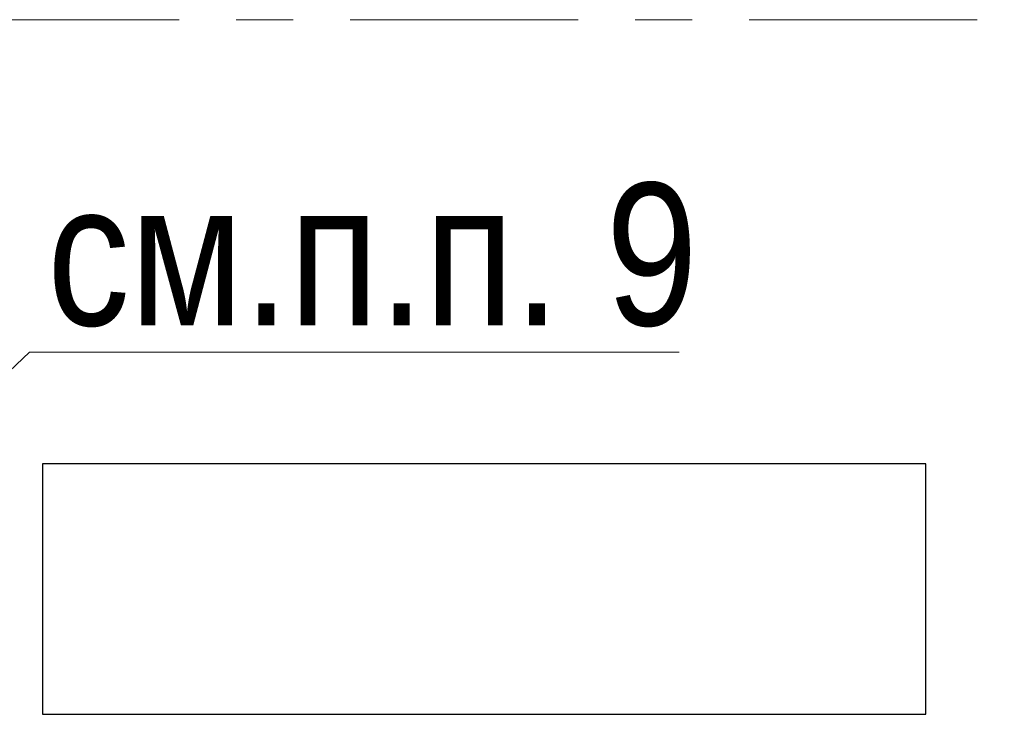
# Model space of a CAD drawing. Header units: metres. Extents: x -38 to 93, y -15 to 21.
# Tile 62 of 194: x 55.59 to 57.32, y 6.18 to 7.4. Entities that reach past the tile are written whole.
import ezdxf

# ---------------------------------------------------------------- set-up
doc = ezdxf.new("R2010")
doc.units = ezdxf.units.M
doc.linetypes.add('______11', pattern=[0.5, 0.4, -0.05, 0, -0.05])
doc.linetypes.add('______5', pattern=[1.1, 0.8, -0.1, 0.1, -0.1])
for name, color, linetype, lineweight in [('XR$2$Осевая линия (1)', 7, '______5', 13), ('XR$4$Общий слой (1)_1', 7, 'Continuous', 13), ('XR$4$Перекрытие (1)', 7, 'Continuous', 35), ('XR$4$Фундамент (1)_1', 7, 'Continuous', 35)]:
    doc.layers.add(name, color=color, linetype=linetype, lineweight=lineweight)
doc.styles.add('ARIAL', font='arial.ttf')

msp = doc.modelspace()

# ---------------------------------------------------------------- linework, layer by layer
at = {"layer": 'XR$2$Осевая линия (1)', "color": 253, "linetype": '______11', "lineweight": 13, "true_color": 0xa0a0a0, "transparency": 33554687}
msp.add_line((-2.63, 7.4), (62.6, 7.4), dxfattribs=at)
at = {"layer": 'XR$4$Общий слой (1)_1', "color": 7, "linetype": 'Continuous', "lineweight": 13, "transparency": 33554687}
msp.add_lwpolyline([(55.4287, 6.6471), (55.6073, 6.8163), (56.7473, 6.8163)], dxfattribs=at)
at = {"layer": 'XR$4$Перекрытие (1)', "color": 7, "linetype": 'Continuous', "lineweight": 25, "transparency": 33554687}
for p, q in [((55.63, 6.6202), (55.63, 6.1802)), ((57.18, 6.6202), (55.63, 6.6202)), ((57.18, 6.1802), (57.18, 6.6202)), ((55.63, 6.1802), (57.18, 6.1802))]:
    msp.add_line(p, q, dxfattribs=at)

# ---------------------------------------------------------------- texts
at = {"layer": 'XR$4$Фундамент (1)_1', "color": 7, "linetype": 'Continuous', "lineweight": 13, "transparency": 33554687, "insert": (55.6384, 6.9864), "char_height": 0.25, "width": 1.482417, "attachment_point": 4, "style": 'ARIAL'}
msp.add_mtext('\\W0.83;см.п.п. 9', dxfattribs=at)

doc.saveas('drawing.dxf')
